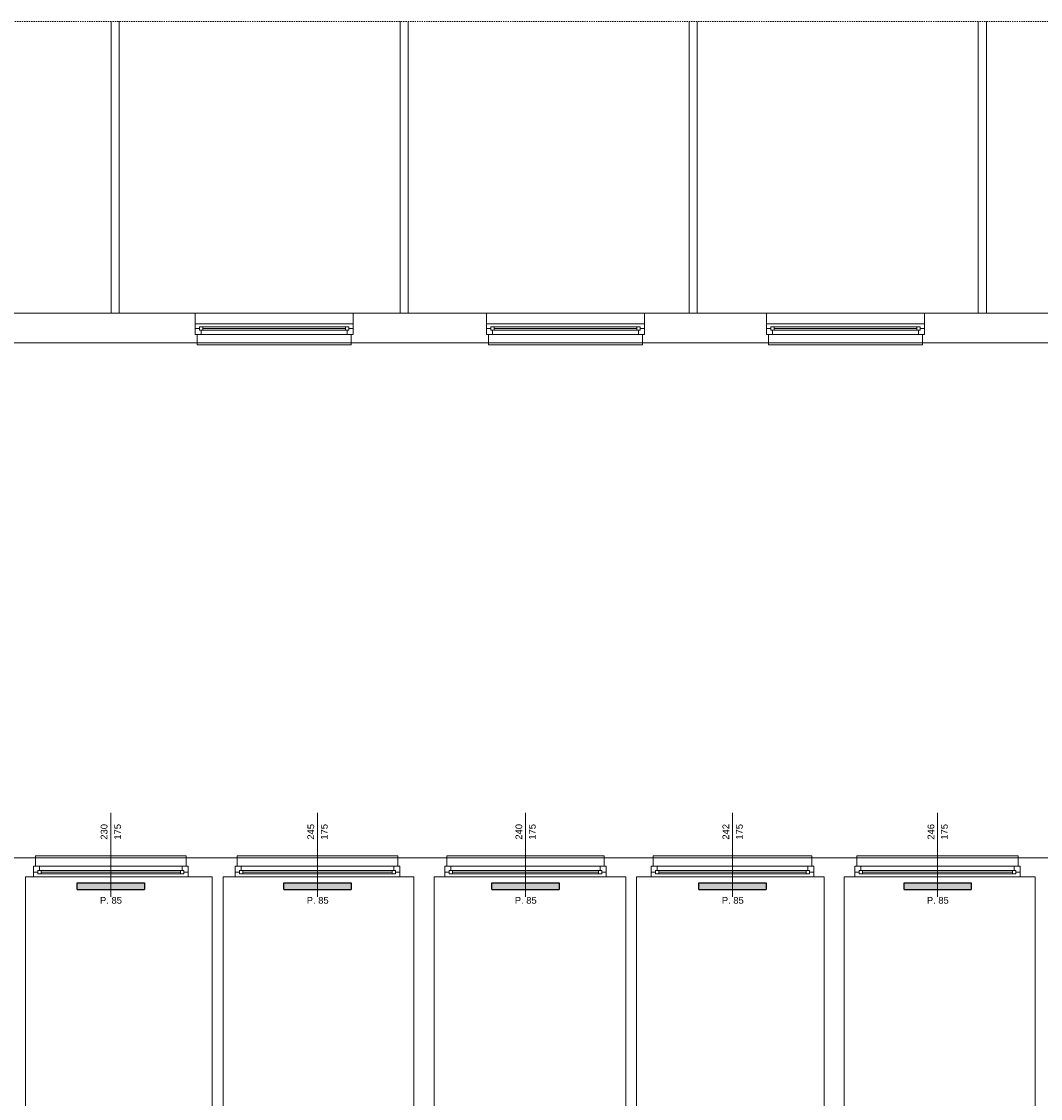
# Model space of a CAD drawing. Header units: millimetres. Extents: x 12683 to 90307, y 30842 to 62253.
# Tile 75 of 152: x 49735 to 51251, y 42159 to 43761. Entities that reach past the tile are written whole.
import ezdxf

# ---------------------------------------------------------------- set-up
doc = ezdxf.new("R2010")
doc.units = ezdxf.units.MM
doc.header["$LTSCALE"] = 0.6
doc.linetypes.add('CIEPLA', pattern=[5.7625, 3.175, -2.5875])
doc.layers.add('zzz_podklady_grzejniki_ist', color=252, linetype='Continuous')
doc.layers.add('zzz_podklady_okna_opisy', color=252, linetype='Continuous', lineweight=15)
doc.layers.add('zzz_podklady_sciany', color=252, linetype='Continuous', lineweight=15)
doc.styles.add('GENERATED_STYLE_1', font='ARIAL.TTF')

msp = doc.modelspace()

# ---------------------------------------------------------------- hatches: boundary and pattern name
at = {"layer": 'zzz_podklady_grzejniki_ist'}
for points in [[(49917.5, 42469.7), (49917.5, 42479.7), (49817.5, 42479.7), (49817.5, 42469.7)], [(50225, 42469.7), (50225, 42479.7), (50125, 42479.7), (50125, 42469.7)], [(50534.5, 42469.7), (50534.5, 42479.7), (50434.5, 42479.7), (50434.5, 42469.7)], [(50842.5, 42469.7), (50842.5, 42479.7), (50742.5, 42479.7), (50742.5, 42469.7)], [(51147.5, 42469.7), (51147.5, 42479.7), (51047.5, 42479.7), (51047.5, 42469.7)]]:
    msp.add_hatch(color=256, dxfattribs=at).paths.add_polyline_path(points, flags=0)

# ---------------------------------------------------------------- linework, layer by layer
for p, q in [((49817.5, 42469.7), (49817.5, 42479.7)), ((49817.5, 42479.7), (49917.5, 42479.7)), ((49817.5, 42469.7), (49917.5, 42469.7)), ((49917.5, 42479.7), (49917.5, 42469.7)), ((50125, 42469.7), (50125, 42479.7)), ((50125, 42479.7), (50225, 42479.7)), ((50125, 42469.7), (50225, 42469.7)), ((50225, 42479.7), (50225, 42469.7)), ((50434.5, 42469.7), (50434.5, 42479.7)), ((50434.5, 42479.7), (50534.5, 42479.7)), ((50434.5, 42469.7), (50534.5, 42469.7)), ((50534.5, 42479.7), (50534.5, 42469.7)), ((50742.5, 42469.7), (50742.5, 42479.7)), ((50742.5, 42479.7), (50842.5, 42479.7)), ((50742.5, 42469.7), (50842.5, 42469.7)), ((50842.5, 42479.7), (50842.5, 42469.7)), ((51047.5, 42469.7), (51047.5, 42479.7)), ((51047.5, 42479.7), (51147.5, 42479.7)), ((51047.5, 42469.7), (51147.5, 42469.7)), ((51147.5, 42479.7), (51147.5, 42469.7))]:
    msp.add_line(p, q, dxfattribs=at)
at = {"layer": 'zzz_podklady_sciany', "linetype": 'CIEPLA'}
msp.add_line((47743.8, 43760.8), (51909.7, 43760.8), dxfattribs=at)
at = {"layer": 'zzz_podklady_sciany'}
for p, q in [((49868, 43327.1), (49868, 43760.8)), ((49880, 43327.1), (49880, 43760.8)), ((50298, 43327.1), (50298, 43760.8)), ((50310, 43327.1), (50310, 43760.8)), ((50728, 43327.1), (50728, 43760.8)), ((50740, 43327.1), (50740, 43760.8)), ((51158, 43327.1), (51158, 43760.8)), ((51170, 43327.1), (51170, 43760.8)), ((48818.1, 43327.1), (51870.5, 43327.1)), ((49993, 43304.1), (49993, 43327.1)), ((50228, 43304.1), (50228, 43327.1)), ((50426.4, 43304.1), (50426.4, 43327.1)), ((50661.4, 43304.1), (50661.4, 43327.1)), ((50843.1, 43304.1), (50843.1, 43327.1)), ((51078.1, 43304.1), (51078.1, 43327.1)), ((50228, 43311.1), (49993, 43311.1)), ((50228, 43311.1), (49993, 43311.1)), ((49993, 43295.1), (49993, 43304.1)), ((49993, 43304.1), (49993, 43295.1)), ((49993, 43295.1), (49993, 43304.1)), ((50228, 43295.1), (50228, 43304.1)), ((50228, 43295.1), (50228, 43304.1)), ((50228, 43295.1), (50228, 43304.1)), ((50661.4, 43311.1), (50426.4, 43311.1)), ((50661.4, 43311.1), (50426.4, 43311.1)), ((50426.4, 43295.1), (50426.4, 43304.1)), ((50426.4, 43304.1), (50426.4, 43295.1)), ((50426.4, 43295.1), (50426.4, 43304.1)), ((50661.4, 43295.1), (50661.4, 43304.1)), ((50661.4, 43295.1), (50661.4, 43304.1)), ((50661.4, 43295.1), (50661.4, 43304.1)), ((51078.1, 43311.1), (50843.1, 43311.1)), ((51078.1, 43311.1), (50843.1, 43311.1)), ((50843.1, 43295.1), (50843.1, 43304.1)), ((50843.1, 43304.1), (50843.1, 43295.1)), ((50843.1, 43295.1), (50843.1, 43304.1)), ((51078.1, 43295.1), (51078.1, 43304.1)), ((51078.1, 43295.1), (51078.1, 43304.1)), ((51078.1, 43295.1), (51078.1, 43304.1)), ((48805.1, 43283.1), (51826.5, 43283.1)), ((49996, 43295.1), (49993, 43295.1)), ((49996, 43283.1), (49996, 43295.1)), ((50225, 43283.1), (49996, 43283.1)), ((49996, 43280.1), (49996, 43283.1)), ((50225, 43283.1), (50225, 43295.1)), ((50225, 43295.1), (50228, 43295.1)), ((50225, 43283.1), (50225, 43280.1)), ((50429.4, 43295.1), (50426.4, 43295.1)), ((50429.4, 43283.1), (50429.4, 43295.1)), ((50658.4, 43283.1), (50429.4, 43283.1)), ((50429.4, 43280.1), (50429.4, 43283.1)), ((50658.4, 43283.1), (50658.4, 43295.1)), ((50658.4, 43295.1), (50661.4, 43295.1)), ((50658.4, 43283.1), (50658.4, 43280.1)), ((50846.1, 43295.1), (50843.1, 43295.1)), ((50846.1, 43283.1), (50846.1, 43295.1)), ((51075.1, 43283.1), (50846.1, 43283.1)), ((50846.1, 43280.1), (50846.1, 43283.1)), ((51075.1, 43283.1), (51075.1, 43295.1)), ((51075.1, 43295.1), (51078.1, 43295.1)), ((51075.1, 43283.1), (51075.1, 43280.1)), ((50225, 43280.1), (49996, 43280.1)), ((50658.4, 43280.1), (50429.4, 43280.1)), ((51075.1, 43280.1), (50846.1, 43280.1)), ((49755.5, 42516.7), (49687.5, 42516.7)), ((49755.5, 42516.7), (49755.5, 42519.7)), ((49755.5, 42519.7), (49979.5, 42519.7)), ((49755.5, 42516.7), (49755.5, 42504.7)), ((49755.5, 42516.7), (49979.5, 42516.7)), ((49979.5, 42519.7), (49979.5, 42516.7)), ((49979.5, 42516.7), (49979.5, 42504.7)), ((50055.5, 42516.7), (49979.5, 42516.7)), ((50055.5, 42516.7), (50055.5, 42519.7)), ((50055.5, 42519.7), (50294.5, 42519.7)), ((50055.5, 42516.7), (50055.5, 42504.7)), ((50055.5, 42516.7), (50294.5, 42516.7)), ((50294.5, 42519.7), (50294.5, 42516.7)), ((50294.5, 42516.7), (50294.5, 42504.7)), ((50367.5, 42516.7), (50294.5, 42516.7)), ((50367.5, 42516.7), (50367.5, 42519.7)), ((50367.5, 42519.7), (50601.5, 42519.7)), ((50367.5, 42516.7), (50367.5, 42504.7)), ((50367.5, 42516.7), (50601.5, 42516.7)), ((50601.5, 42519.7), (50601.5, 42516.7)), ((50601.5, 42516.7), (50601.5, 42504.7)), ((50674.5, 42516.7), (50601.5, 42516.7)), ((50910.5, 42519.7), (50674.5, 42519.7)), ((50674.5, 42519.7), (50674.5, 42516.7)), ((50674.5, 42516.7), (50674.5, 42504.7)), ((50910.5, 42516.7), (50674.5, 42516.7)), ((50910.5, 42516.7), (50910.5, 42519.7)), ((50910.5, 42516.7), (50910.5, 42504.7)), ((50977.5, 42516.7), (50910.5, 42516.7)), ((50977.5, 42516.7), (50977.5, 42519.7)), ((50977.5, 42519.7), (51217.5, 42519.7)), ((50977.5, 42516.7), (50977.5, 42504.7)), ((50977.5, 42516.7), (51217.5, 42516.7)), ((51217.5, 42519.7), (51217.5, 42516.7)), ((51217.5, 42516.7), (51217.5, 42504.7)), ((51283.5, 42516.7), (51217.5, 42516.7)), ((49755.5, 42504.7), (49752.5, 42504.7)), ((49752.5, 42504.7), (49752.5, 42495.7)), ((49752.5, 42504.7), (49752.5, 42495.7)), ((49752.5, 42504.7), (49752.5, 42495.7)), ((49979.5, 42504.7), (49982.5, 42504.7)), ((49982.5, 42504.7), (49982.5, 42495.7)), ((49982.5, 42495.7), (49982.5, 42504.7)), ((49982.5, 42504.7), (49982.5, 42495.7)), ((50055.5, 42504.7), (50052.5, 42504.7)), ((50052.5, 42504.7), (50052.5, 42495.7)), ((50052.5, 42504.7), (50052.5, 42495.7)), ((50052.5, 42504.7), (50052.5, 42495.7)), ((50294.5, 42504.7), (50297.5, 42504.7)), ((50297.5, 42504.7), (50297.5, 42495.7)), ((50297.5, 42495.7), (50297.5, 42504.7)), ((50297.5, 42504.7), (50297.5, 42495.7)), ((50367.5, 42504.7), (50364.5, 42504.7)), ((50364.5, 42504.7), (50364.5, 42495.7)), ((50364.5, 42504.7), (50364.5, 42495.7)), ((50364.5, 42504.7), (50364.5, 42495.7)), ((50601.5, 42504.7), (50604.5, 42504.7)), ((50604.5, 42504.7), (50604.5, 42495.7)), ((50604.5, 42495.7), (50604.5, 42504.7)), ((50604.5, 42504.7), (50604.5, 42495.7)), ((50674.5, 42504.7), (50671.5, 42504.7)), ((50671.5, 42504.7), (50671.5, 42495.7)), ((50671.5, 42495.7), (50671.5, 42504.7)), ((50671.5, 42504.7), (50671.5, 42495.7)), ((50910.5, 42504.7), (50913.5, 42504.7)), ((50913.5, 42504.7), (50913.5, 42495.7)), ((50913.5, 42504.7), (50913.5, 42495.7)), ((50913.5, 42504.7), (50913.5, 42495.7)), ((50977.5, 42504.7), (50974.5, 42504.7)), ((50974.5, 42504.7), (50974.5, 42495.7)), ((50974.5, 42504.7), (50974.5, 42495.7)), ((50974.5, 42504.7), (50974.5, 42495.7)), ((51217.5, 42504.7), (51220.5, 42504.7)), ((51220.5, 42504.7), (51220.5, 42495.7)), ((51220.5, 42495.7), (51220.5, 42504.7)), ((51220.5, 42504.7), (51220.5, 42495.7)), ((49740.5, 42488.7), (49752.5, 42488.7)), ((49740.5, 41854.7), (49740.5, 42488.7)), ((49752.5, 42495.7), (49752.5, 42488.7)), ((49752.5, 42488.7), (49982.5, 42488.7)), ((49752.5, 42488.7), (49982.5, 42488.7)), ((49982.5, 42495.7), (49982.5, 42488.7)), ((49982.5, 42488.7), (50018.5, 42488.7)), ((50018.5, 42488.7), (50018.5, 41854.7)), ((50034.5, 42488.7), (50052.5, 42488.7)), ((50034.5, 41854.7), (50034.5, 42488.7)), ((50052.5, 42495.7), (50052.5, 42488.7)), ((50052.5, 42488.7), (50297.5, 42488.7)), ((50052.5, 42488.7), (50297.5, 42488.7)), ((50297.5, 42495.7), (50297.5, 42488.7)), ((50297.5, 42488.7), (50318.5, 42488.7)), ((50318.5, 42488.7), (50318.5, 41854.7)), ((50348.5, 42488.7), (50364.5, 42488.7)), ((50348.5, 41854.7), (50348.5, 42488.7)), ((50364.5, 42495.7), (50364.5, 42488.7)), ((50364.5, 42488.7), (50604.5, 42488.7)), ((50364.5, 42488.7), (50604.5, 42488.7)), ((50604.5, 42495.7), (50604.5, 42488.7)), ((50604.5, 42488.7), (50633.5, 42488.7)), ((50633.5, 42488.7), (50633.5, 41854.7)), ((50649.5, 42488.7), (50671.5, 42488.7)), ((50649.5, 41854.7), (50649.5, 42488.7)), ((50671.5, 42495.7), (50671.5, 42488.7)), ((50913.5, 42488.7), (50671.5, 42488.7)), ((50913.5, 42488.7), (50671.5, 42488.7)), ((50913.5, 42495.7), (50913.5, 42488.7)), ((50913.5, 42488.7), (50928.5, 42488.7)), ((50928.5, 42488.7), (50928.5, 41854.7)), ((50958.5, 42488.7), (50974.5, 42488.7)), ((50958.5, 41854.7), (50958.5, 42488.7)), ((50974.5, 42495.7), (50974.5, 42488.7)), ((50974.5, 42488.7), (51220.5, 42488.7)), ((50974.5, 42488.7), (51220.5, 42488.7)), ((51220.5, 42495.7), (51220.5, 42488.7)), ((51220.5, 42488.7), (51242.5, 42488.7)), ((51242.5, 42488.7), (51242.5, 41854.7))]:
    msp.add_line(p, q, dxfattribs=at)

# ---------------------------------------------------------------- texts
at = {"layer": 'zzz_podklady_okna_opisy', "char_height": 10, "attachment_point": 7, "rotation": 90, "style": 'GENERATED_STYLE_1'}
for s, insert in [('{230}', (49862.7, 42543.9)), ('{175}', (49882.7, 42543.9)), ('{245}', (50170.2, 42543.9)), ('{175}', (50190.2, 42543.9)), ('{240}', (50479.7, 42543.9)), ('{175}', (50499.7, 42543.9)), ('{242}', (50787.5, 42543.9)), ('{175}', (50807.7, 42543.9)), ('{246}', (51092.7, 42543.9)), ('{175}', (51112.7, 42543.9))]:
    msp.add_mtext(s, dxfattribs=dict(at, insert=insert))
at = {"layer": 'zzz_podklady_okna_opisy', "char_height": 10, "attachment_point": 7, "style": 'GENERATED_STYLE_1'}
for insert in [(49851.5, 42448.5), (50159, 42448.5), (50468.5, 42448.5), (50776.5, 42448.5), (51081.5, 42448.5)]:
    msp.add_mtext('{P. 85}', dxfattribs=dict(at, insert=insert))

# ---------------------------------------------------------------- next in the draw order: wipeouts: each hides what was drawn before it
at = {"ltscale": 8598.409227}
for points in [[(50004.5, 43306.6), (50004.5, 43301.6), (50002, 43301.6), (50002, 43295.1), (50219, 43295.1), (50219, 43301.6), (50216.5, 43301.6), (50216.5, 43306.6)], [(50437.9, 43306.6), (50437.9, 43301.6), (50435.4, 43301.6), (50435.4, 43295.1), (50652.4, 43295.1), (50652.4, 43301.6), (50649.9, 43301.6), (50649.9, 43306.6)], [(50854.6, 43306.6), (50854.6, 43301.6), (50852.1, 43301.6), (50852.1, 43295.1), (51069.1, 43295.1), (51069.1, 43301.6), (51066.6, 43301.6), (51066.6, 43306.6)]]:
    msp.add_wipeout(points, dxfattribs=at).dxf.layer = 'zzz_podklady_sciany'
at = {"ltscale": 8398.897882}
msp.add_wipeout([(49971, 42493.2), (49971, 42498.2), (49973.5, 42498.2), (49973.5, 42504.7), (49761.5, 42504.7), (49761.5, 42498.2), (49764, 42498.2), (49764, 42493.2)], dxfattribs=at).dxf.layer = 'zzz_podklady_sciany'
at = {"ltscale": 8997.497285}
msp.add_wipeout([(50286, 42493.2), (50286, 42498.2), (50288.5, 42498.2), (50288.5, 42504.7), (50061.5, 42504.7), (50061.5, 42498.2), (50064, 42498.2), (50064, 42493.2)], dxfattribs=at).dxf.layer = 'zzz_podklady_sciany'
at = {"ltscale": 8797.942857}
msp.add_wipeout([(50593, 42493.2), (50593, 42498.2), (50595.5, 42498.2), (50595.5, 42504.7), (50373.5, 42504.7), (50373.5, 42498.2), (50376, 42498.2), (50376, 42493.2)], dxfattribs=at).dxf.layer = 'zzz_podklady_sciany'
at = {"ltscale": 8877.762211}
msp.add_wipeout([(50683, 42493.2), (50683, 42498.2), (50680.5, 42498.2), (50680.5, 42504.7), (50904.5, 42504.7), (50904.5, 42498.2), (50902, 42498.2), (50902, 42493.2)], dxfattribs=at).dxf.layer = 'zzz_podklady_sciany'
at = {"ltscale": 9037.410545}
msp.add_wipeout([(51209, 42493.2), (51209, 42498.2), (51211.5, 42498.2), (51211.5, 42504.7), (50983.5, 42504.7), (50983.5, 42498.2), (50986, 42498.2), (50986, 42493.2)], dxfattribs=at).dxf.layer = 'zzz_podklady_sciany'

# ---------------------------------------------------------------- next in the draw order: linework, layer by layer
at = {"layer": 'zzz_podklady_okna_opisy'}
for p, q in [((49867.5, 42583.8), (49867.5, 42458.7)), ((50175, 42583.8), (50175, 42458.7)), ((50484.5, 42583.8), (50484.5, 42458.7)), ((50792.5, 42583.8), (50792.5, 42458.7)), ((51097.5, 42583.8), (51097.5, 42458.7))]:
    msp.add_line(p, q, dxfattribs=at)
at = {"layer": 'zzz_podklady_sciany'}
for p, q in [((49999.5, 43304.1), (49993, 43304.1)), ((50004.5, 43306.6), (49999.5, 43306.6)), ((49999.5, 43306.6), (49999.5, 43301.6)), ((49999.5, 43301.6), (49999.5, 43304.1)), ((50002, 43301.6), (49999.5, 43301.6)), ((49999.5, 43301.6), (50004.5, 43301.6)), ((50002, 43295.1), (50002, 43301.6)), ((50216.5, 43306.6), (50004.5, 43306.6)), ((50216.5, 43306.6), (50004.5, 43306.6)), ((50004.5, 43301.6), (50004.5, 43306.6)), ((50216.5, 43304.1), (50004.5, 43304.1)), ((50216.5, 43301.6), (50004.5, 43301.6)), ((50221.5, 43306.6), (50216.5, 43306.6)), ((50216.5, 43306.6), (50216.5, 43301.6)), ((50216.5, 43301.6), (50221.5, 43301.6)), ((50221.5, 43301.6), (50219, 43301.6)), ((50219, 43301.6), (50219, 43295.1)), ((50221.5, 43301.6), (50221.5, 43306.6)), ((50228, 43304.1), (50221.5, 43304.1)), ((50221.5, 43304.1), (50221.5, 43301.6)), ((50432.9, 43304.1), (50426.4, 43304.1)), ((50437.9, 43306.6), (50432.9, 43306.6)), ((50432.9, 43306.6), (50432.9, 43301.6)), ((50432.9, 43301.6), (50432.9, 43304.1)), ((50435.4, 43301.6), (50432.9, 43301.6)), ((50432.9, 43301.6), (50437.9, 43301.6)), ((50435.4, 43295.1), (50435.4, 43301.6)), ((50649.9, 43306.6), (50437.9, 43306.6)), ((50649.9, 43306.6), (50437.9, 43306.6)), ((50437.9, 43301.6), (50437.9, 43306.6)), ((50649.9, 43304.1), (50437.9, 43304.1)), ((50649.9, 43301.6), (50437.9, 43301.6)), ((50654.9, 43306.6), (50649.9, 43306.6)), ((50649.9, 43306.6), (50649.9, 43301.6)), ((50649.9, 43301.6), (50654.9, 43301.6)), ((50654.9, 43301.6), (50652.4, 43301.6)), ((50652.4, 43301.6), (50652.4, 43295.1)), ((50654.9, 43301.6), (50654.9, 43306.6)), ((50661.4, 43304.1), (50654.9, 43304.1)), ((50654.9, 43304.1), (50654.9, 43301.6)), ((50849.6, 43304.1), (50843.1, 43304.1)), ((50854.6, 43306.6), (50849.6, 43306.6)), ((50849.6, 43306.6), (50849.6, 43301.6)), ((50849.6, 43301.6), (50849.6, 43304.1)), ((50852.1, 43301.6), (50849.6, 43301.6)), ((50849.6, 43301.6), (50854.6, 43301.6)), ((50852.1, 43295.1), (50852.1, 43301.6)), ((51066.6, 43306.6), (50854.6, 43306.6)), ((51066.6, 43306.6), (50854.6, 43306.6)), ((50854.6, 43301.6), (50854.6, 43306.6)), ((51066.6, 43304.1), (50854.6, 43304.1)), ((51066.6, 43301.6), (50854.6, 43301.6)), ((51071.6, 43306.6), (51066.6, 43306.6)), ((51066.6, 43306.6), (51066.6, 43301.6)), ((51066.6, 43301.6), (51071.6, 43301.6)), ((51071.6, 43301.6), (51069.1, 43301.6)), ((51069.1, 43301.6), (51069.1, 43295.1)), ((51071.6, 43301.6), (51071.6, 43306.6)), ((51078.1, 43304.1), (51071.6, 43304.1)), ((51071.6, 43304.1), (51071.6, 43301.6)), ((49993, 43295.1), (50002, 43295.1)), ((49996, 43295.1), (49993, 43295.1)), ((50002, 43295.1), (50219, 43295.1)), ((50219, 43295.1), (50228, 43295.1)), ((50225, 43295.1), (50228, 43295.1)), ((50426.4, 43295.1), (50435.4, 43295.1)), ((50429.4, 43295.1), (50426.4, 43295.1)), ((50435.4, 43295.1), (50652.4, 43295.1)), ((50652.4, 43295.1), (50661.4, 43295.1)), ((50658.4, 43295.1), (50661.4, 43295.1)), ((50843.1, 43295.1), (50852.1, 43295.1)), ((50846.1, 43295.1), (50843.1, 43295.1)), ((50852.1, 43295.1), (51069.1, 43295.1)), ((51069.1, 43295.1), (51078.1, 43295.1)), ((51075.1, 43295.1), (51078.1, 43295.1)), ((49761.5, 42504.7), (49752.5, 42504.7)), ((49755.5, 42504.7), (49752.5, 42504.7)), ((49759, 42495.7), (49759, 42498.2)), ((49759, 42498.2), (49761.5, 42498.2)), ((49764, 42498.2), (49759, 42498.2)), ((49759, 42498.2), (49759, 42493.2)), ((49761.5, 42498.2), (49761.5, 42504.7)), ((49973.5, 42504.7), (49761.5, 42504.7)), ((49764, 42498.2), (49971, 42498.2)), ((49764, 42493.2), (49764, 42498.2)), ((49976, 42498.2), (49971, 42498.2)), ((49971, 42498.2), (49971, 42493.2)), ((49982.5, 42504.7), (49973.5, 42504.7)), ((49973.5, 42504.7), (49973.5, 42498.2)), ((49973.5, 42498.2), (49976, 42498.2)), ((49976, 42498.2), (49976, 42495.7)), ((49976, 42493.2), (49976, 42498.2)), ((49979.5, 42504.7), (49982.5, 42504.7)), ((50061.5, 42504.7), (50052.5, 42504.7)), ((50055.5, 42504.7), (50052.5, 42504.7)), ((50059, 42495.7), (50059, 42498.2)), ((50059, 42498.2), (50061.5, 42498.2)), ((50064, 42498.2), (50059, 42498.2)), ((50059, 42498.2), (50059, 42493.2)), ((50061.5, 42498.2), (50061.5, 42504.7)), ((50288.5, 42504.7), (50061.5, 42504.7)), ((50064, 42498.2), (50286, 42498.2)), ((50064, 42493.2), (50064, 42498.2)), ((50291, 42498.2), (50286, 42498.2)), ((50286, 42498.2), (50286, 42493.2)), ((50297.5, 42504.7), (50288.5, 42504.7)), ((50288.5, 42504.7), (50288.5, 42498.2)), ((50288.5, 42498.2), (50291, 42498.2)), ((50291, 42498.2), (50291, 42495.7)), ((50291, 42493.2), (50291, 42498.2)), ((50294.5, 42504.7), (50297.5, 42504.7)), ((50373.5, 42504.7), (50364.5, 42504.7)), ((50367.5, 42504.7), (50364.5, 42504.7)), ((50371, 42495.7), (50371, 42498.2)), ((50371, 42498.2), (50373.5, 42498.2)), ((50376, 42498.2), (50371, 42498.2)), ((50371, 42498.2), (50371, 42493.2)), ((50373.5, 42498.2), (50373.5, 42504.7)), ((50595.5, 42504.7), (50373.5, 42504.7)), ((50376, 42498.2), (50593, 42498.2)), ((50376, 42493.2), (50376, 42498.2)), ((50598, 42498.2), (50593, 42498.2)), ((50593, 42498.2), (50593, 42493.2)), ((50604.5, 42504.7), (50595.5, 42504.7)), ((50595.5, 42504.7), (50595.5, 42498.2)), ((50595.5, 42498.2), (50598, 42498.2)), ((50598, 42498.2), (50598, 42495.7)), ((50598, 42493.2), (50598, 42498.2)), ((50601.5, 42504.7), (50604.5, 42504.7)), ((50671.5, 42504.7), (50680.5, 42504.7)), ((50674.5, 42504.7), (50671.5, 42504.7)), ((50680.5, 42498.2), (50678, 42498.2)), ((50678, 42498.2), (50678, 42495.7)), ((50678, 42498.2), (50683, 42498.2)), ((50678, 42493.2), (50678, 42498.2)), ((50680.5, 42504.7), (50680.5, 42498.2)), ((50680.5, 42504.7), (50904.5, 42504.7)), ((50902, 42498.2), (50683, 42498.2)), ((50683, 42498.2), (50683, 42493.2)), ((50902, 42493.2), (50902, 42498.2)), ((50902, 42498.2), (50907, 42498.2)), ((50904.5, 42498.2), (50904.5, 42504.7)), ((50904.5, 42504.7), (50913.5, 42504.7)), ((50907, 42498.2), (50904.5, 42498.2)), ((50907, 42495.7), (50907, 42498.2)), ((50907, 42498.2), (50907, 42493.2)), ((50910.5, 42504.7), (50913.5, 42504.7)), ((50983.5, 42504.7), (50974.5, 42504.7)), ((50977.5, 42504.7), (50974.5, 42504.7)), ((50981, 42495.7), (50981, 42498.2)), ((50981, 42498.2), (50983.5, 42498.2)), ((50986, 42498.2), (50981, 42498.2)), ((50981, 42498.2), (50981, 42493.2)), ((50983.5, 42498.2), (50983.5, 42504.7)), ((51211.5, 42504.7), (50983.5, 42504.7)), ((50986, 42498.2), (51209, 42498.2)), ((50986, 42493.2), (50986, 42498.2)), ((51214, 42498.2), (51209, 42498.2)), ((51209, 42498.2), (51209, 42493.2)), ((51220.5, 42504.7), (51211.5, 42504.7)), ((51211.5, 42504.7), (51211.5, 42498.2)), ((51211.5, 42498.2), (51214, 42498.2)), ((51214, 42498.2), (51214, 42495.7)), ((51214, 42493.2), (51214, 42498.2)), ((51217.5, 42504.7), (51220.5, 42504.7)), ((49752.5, 42495.7), (49759, 42495.7)), ((49759, 42493.2), (49764, 42493.2)), ((49764, 42495.7), (49971, 42495.7)), ((49764, 42493.2), (49971, 42493.2)), ((49764, 42493.2), (49971, 42493.2)), ((49971, 42493.2), (49976, 42493.2)), ((49976, 42495.7), (49982.5, 42495.7)), ((50052.5, 42495.7), (50059, 42495.7)), ((50059, 42493.2), (50064, 42493.2)), ((50064, 42495.7), (50286, 42495.7)), ((50064, 42493.2), (50286, 42493.2)), ((50064, 42493.2), (50286, 42493.2)), ((50286, 42493.2), (50291, 42493.2)), ((50291, 42495.7), (50297.5, 42495.7)), ((50364.5, 42495.7), (50371, 42495.7)), ((50371, 42493.2), (50376, 42493.2)), ((50376, 42495.7), (50593, 42495.7)), ((50376, 42493.2), (50593, 42493.2)), ((50376, 42493.2), (50593, 42493.2)), ((50593, 42493.2), (50598, 42493.2)), ((50598, 42495.7), (50604.5, 42495.7)), ((50678, 42495.7), (50671.5, 42495.7)), ((50683, 42493.2), (50678, 42493.2)), ((50902, 42495.7), (50683, 42495.7)), ((50902, 42493.2), (50683, 42493.2)), ((50902, 42493.2), (50683, 42493.2)), ((50907, 42493.2), (50902, 42493.2)), ((50913.5, 42495.7), (50907, 42495.7)), ((50974.5, 42495.7), (50981, 42495.7)), ((50981, 42493.2), (50986, 42493.2)), ((50986, 42495.7), (51209, 42495.7)), ((50986, 42493.2), (51209, 42493.2)), ((50986, 42493.2), (51209, 42493.2)), ((51209, 42493.2), (51214, 42493.2)), ((51214, 42495.7), (51220.5, 42495.7))]:
    msp.add_line(p, q, dxfattribs=at)

doc.saveas('drawing.dxf')
